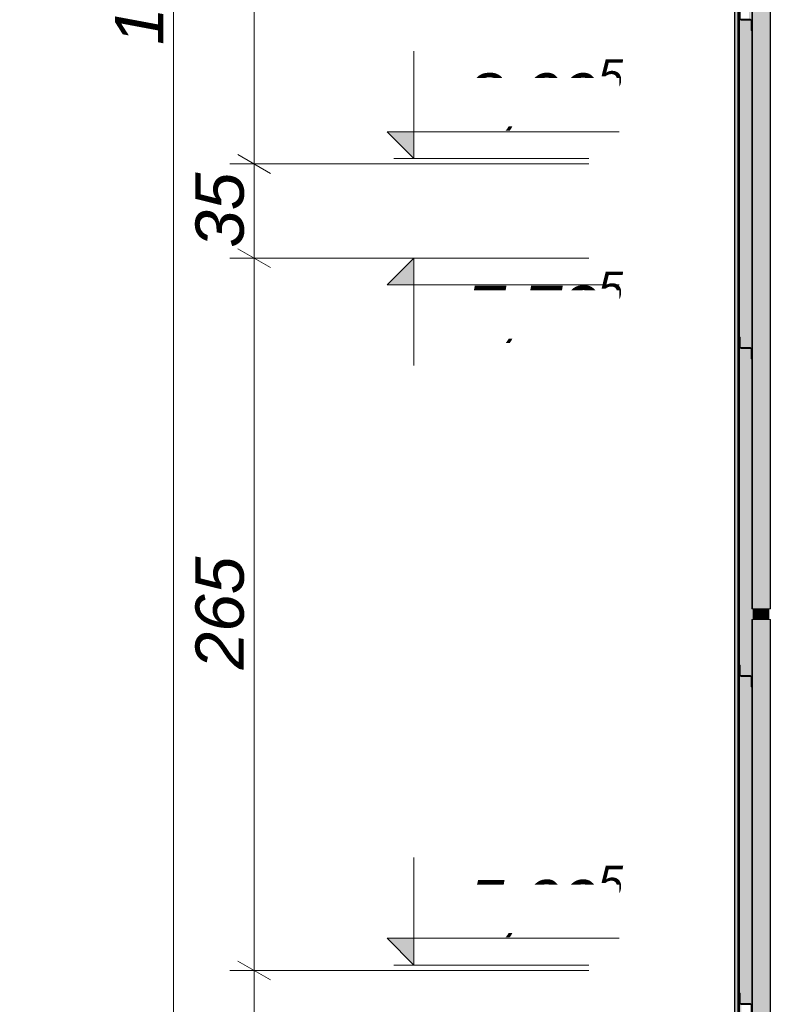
# Model space of a CAD drawing. Header units: centimetres. Extents: x -2429 to 5031, y -400 to 1888.
# Tile 6 of 86: x -2429 to -2150, y 495 to 861. Entities that reach past the tile are written whole.
import ezdxf

# ---------------------------------------------------------------- set-up
doc = ezdxf.new("R2010")
doc.units = ezdxf.units.CM
doc.header["$LTSCALE"] = 0.1
doc.header["$MEASUREMENT"] = 0
doc.linetypes.add('Wipeout_Contour', pattern=[1000, 0, -1000])
for name, color, linetype in [('2_belki.K_IR', 7, 'Continuous'), ('2_słupy.K_IR', 7, 'Continuous'), ('2_ściana dekoracyjna.K_IR', 7, 'Continuous'), ('5_wymiary.K_IR', 7, 'Continuous')]:
    doc.layers.add(name, color=color, linetype=linetype)
doc.styles.add('GENERATED_STYLE_2', font='txt')
doc.dimstyles.new('GENERATED_STYLE__1', dxfattribs={"dimtxt": 18, "dimasz": 9.178744, "dimexe": 0.18, "dimexo": 100, "dimgap": 0.09, "dimtad": 1, "dimdec": 0, "dimzin": 0, "dimdsep": 46, "dimtxsty": 'GENERATED_STYLE_2', "dimblk": 'ARROWHEAD_2', "dimblk1": 'ARROWHEAD_2', "dimblk2": 'ARROWHEAD_2', "dimcen": 0.09, "dimclrd": 1, "dimclre": 1, "dimclrt": 1, "dimadec": 1, "dimazin": 0, "dimtfac": 1, "dimtdec": 4, "dimtmove": 0, "dimatfit": 3, "dimfxl": 1, "dimtolj": 1, "dimtzin": 0, "dimarcsym": 0})

# ---------------------------------------------------------------- blocks, each defined once
blk = doc.blocks.new('ElemPrzekroju_442_1')
at = {"layer": '2_ściana dekoracyjna.K_IR', "linetype": 'Continuous', "lineweight": 0, "true_color": 0x626262}
for points in [[(-2162.55, 1230), (-2162.55, 355), (-2162.45, 355), (-2162.45, 1230)], [(-2162.45, 1230), (-2162.45, 355), (-2162.15, 355), (-2162.15, 1230)], [(-2162.15, 1230), (-2162.15, 355), (-2161.68, 355), (-2161.68, 1230)], [(-2161.68, 1230), (-2161.68, 355), (-2161.27, 355), (-2161.27, 1230)], [(-2161.27, 1230), (-2161.27, 355), (-2160.99, 355), (-2160.99, 1230)], [(-2160.99, 1230), (-2160.99, 355), (-2160.84, 355), (-2160.84, 1230)]]:
    blk.add_hatch(color=251, dxfattribs=at).paths.add_polyline_path(points)
at = {"layer": '2_ściana dekoracyjna.K_IR', "linetype": 'Continuous', "lineweight": 0, "true_color": 0x515151}
blk.add_hatch(color=251, dxfattribs=at).paths.add_polyline_path([(-2160.84, 1230), (-2160.84, 355), (-2160.77, 355), (-2160.77, 1230)])
at = {"layer": '2_ściana dekoracyjna.K_IR', "color": 251, "linetype": 'Continuous', "lineweight": 0, "true_color": 0x5f5f5f}
for p, q in [((-2162.55, 355), (-2162.55, 1230)), ((-2162.48, 355), (-2162.48, 1230)), ((-2160.92, 355), (-2160.92, 1230)), ((-2160.85, 1230), (-2160.85, 355)), ((-2160.84, 1230), (-2160.84, 355)), ((-2160.77, 355), (-2160.77, 1230))]:
    blk.add_line(p, q, dxfattribs=at)
blk = doc.blocks.new('ElemPrzekroju_443_1')
at = {"layer": '2_ściana dekoracyjna.K_IR', "color": 251, "linetype": 'Continuous', "lineweight": 0, "true_color": 0x5f5f5f}
for p, q in [((-2161.32, 1230), (-2161.32, 355)), ((-2161.22, 355), (-2161.22, 1230)), ((-2160.91, 355), (-2160.91, 1230)), ((-2160.84, 1230), (-2160.84, 355))]:
    blk.add_line(p, q, dxfattribs=at)
blk = doc.blocks.new('ElemPrzekroju_444_1')
at = {"layer": '2_ściana dekoracyjna.K_IR', "color": 251, "linetype": 'Continuous', "lineweight": 0, "true_color": 0x5f5f5f}
for p, q in [((-2161.22, 1230), (-2161.22, 355)), ((-2161.14, 355), (-2161.14, 1230))]:
    blk.add_line(p, q, dxfattribs=at)
blk = doc.blocks.new('ElemPrzekroju_449_1')
at = {"layer": '2_ściana dekoracyjna.K_IR', "linetype": 'Continuous', "lineweight": 0, "true_color": 0x575757}
for points in [[(-2160.77, 1230), (-2160.77, 355), (-2160.64, 355), (-2160.64, 373.06), (-2160.65, 373.06), (-2160.65, 377.06), (-2160.64, 377.06), (-2160.64, 495.06), (-2160.65, 495.06), (-2160.65, 499.06), (-2160.64, 499.06), (-2160.64, 617.06), (-2160.65, 617.06), (-2160.65, 621.06), (-2160.64, 621.06), (-2160.64, 739.03), (-2160.65, 739.03), (-2160.65, 743.03), (-2160.64, 743.03), (-2160.64, 861.16), (-2160.65, 861.16), (-2160.65, 865.16), (-2160.64, 865.16), (-2160.64, 983.06), (-2160.65, 983.06), (-2160.65, 987.06), (-2160.64, 987.06), (-2160.64, 1105.16), (-2160.65, 1105.16), (-2160.65, 1109.16), (-2160.64, 1109.16), (-2160.64, 1227.16), (-2160.65, 1227.16), (-2160.65, 1230)], [(-2156.35, 860.96), (-2156.53, 860.96), (-2156.53, 739.03), (-2156.15, 739.03), (-2156.15, 857.16), (-2156.35, 857.16)], [(-2156.35, 738.83), (-2156.53, 738.83), (-2156.53, 617.06), (-2156.15, 617.06), (-2156.15, 638.05), (-2155.83, 638.05), (-2155.83, 642.05), (-2156.15, 642.05), (-2156.15, 735.03), (-2156.35, 735.03)], [(-2153.64, 642.05), (-2153.64, 638.05), (-2153.04, 638.05), (-2153.04, 642.05)], [(-2156.35, 616.86), (-2156.53, 616.86), (-2156.53, 495.06), (-2156.15, 495.06), (-2156.15, 613.06), (-2156.35, 613.06)]]:
    blk.add_hatch(color=251, dxfattribs=at).paths.add_polyline_path(points)
at = {"layer": '2_ściana dekoracyjna.K_IR', "linetype": 'Continuous', "lineweight": 0, "true_color": 0x404040}
for points in [[(-2160.77, 355), (-2160.64, 355), (-2160.64, 373.06), (-2160.65, 373.06), (-2160.65, 377.06), (-2160.64, 377.06), (-2160.64, 495.06), (-2160.65, 495.06), (-2160.65, 499.06), (-2160.64, 499.06), (-2160.64, 617.06), (-2160.65, 617.06), (-2160.65, 621.06), (-2160.64, 621.06), (-2160.64, 739.03), (-2160.65, 739.03), (-2160.65, 743.03), (-2160.64, 743.03), (-2160.64, 861.16), (-2160.65, 861.16), (-2160.65, 865.16), (-2160.64, 865.16), (-2160.64, 983.06), (-2160.65, 983.06), (-2160.65, 987.06), (-2160.64, 987.06), (-2160.64, 1105.16), (-2160.65, 1105.16), (-2160.65, 1109.16), (-2160.64, 1109.16), (-2160.64, 1227.16), (-2160.65, 1227.16), (-2160.65, 1229.78), (-2160.77, 1229.93)], [(-2160.64, 861.16), (-2160.64, 743.03), (-2160.45, 743.03), (-2160.45, 739.23), (-2160.02, 739.23), (-2160.02, 860.96), (-2160.15, 860.96), (-2160.15, 861.16)], [(-2160.64, 621.06), (-2160.45, 621.06), (-2160.45, 617.26), (-2160.02, 617.26), (-2160.02, 738.83), (-2160.15, 738.83), (-2160.15, 739.03), (-2160.64, 739.03)], [(-2155.83, 642.05), (-2155.83, 638.05), (-2155.19, 638.05), (-2155.19, 642.05)], [(-2155.19, 642.05), (-2155.19, 638.05), (-2154.66, 638.05), (-2154.66, 642.05)], [(-2154.66, 642.05), (-2154.66, 638.05), (-2154.19, 638.05), (-2154.19, 642.05)], [(-2154.19, 642.05), (-2154.19, 638.05), (-2153.64, 638.05), (-2153.64, 642.05)], [(-2153.64, 642.05), (-2153.64, 638.05), (-2153.04, 638.05), (-2153.04, 642.05)], [(-2153.04, 642.05), (-2153.04, 638.05), (-2152.42, 638.05), (-2152.42, 642.05)], [(-2160.64, 499.06), (-2160.45, 499.06), (-2160.45, 495.26), (-2160.02, 495.26), (-2160.02, 616.86), (-2160.15, 616.86), (-2160.15, 617.06), (-2160.64, 617.06)], [(-2160.15, 495.06), (-2160.64, 495.06), (-2160.64, 377.06), (-2160.45, 377.06), (-2160.45, 373.26), (-2160.02, 373.26), (-2160.02, 494.86), (-2160.15, 494.86)]]:
    blk.add_hatch(color=250, dxfattribs=at).paths.add_polyline_path(points)
at = {"layer": '2_ściana dekoracyjna.K_IR', "linetype": 'Continuous', "lineweight": 0, "true_color": 0x4c4c4c}
for points in [[(-2156.53, 982.86), (-2157.23, 982.86), (-2157.23, 861.36), (-2156.65, 861.36), (-2156.65, 861.16), (-2156.53, 861.16)], [(-2157.23, 739.23), (-2156.65, 739.23), (-2156.65, 739.03), (-2156.53, 739.03), (-2156.53, 860.96), (-2157.23, 860.96)], [(-2156.53, 738.83), (-2157.23, 738.83), (-2157.23, 617.26), (-2156.65, 617.26), (-2156.65, 617.06), (-2156.53, 617.06)], [(-2157.23, 495.26), (-2156.65, 495.26), (-2156.65, 495.06), (-2156.53, 495.06), (-2156.53, 616.86), (-2157.23, 616.86)]]:
    blk.add_hatch(color=251, dxfattribs=at).paths.add_polyline_path(points)
at = {"layer": '2_ściana dekoracyjna.K_IR', "linetype": 'Continuous', "lineweight": 0, "true_color": 0x3b3b3b}
for points in [[(-2156.53, 982.86), (-2157.23, 982.86), (-2157.23, 861.36), (-2156.65, 861.36), (-2156.65, 861.16), (-2156.53, 861.16)], [(-2160.02, 739.23), (-2159.42, 739.23), (-2159.42, 860.96), (-2160.02, 860.96)], [(-2159.42, 739.23), (-2158.87, 739.23), (-2158.87, 860.96), (-2159.42, 860.96)], [(-2157.87, 739.23), (-2157.23, 739.23), (-2157.23, 860.96), (-2157.87, 860.96)], [(-2157.23, 739.23), (-2156.65, 739.23), (-2156.65, 739.03), (-2156.53, 739.03), (-2156.53, 860.96), (-2157.23, 860.96)], [(-2156.35, 860.96), (-2156.53, 860.96), (-2156.53, 739.03), (-2156.15, 739.03), (-2156.15, 857.16), (-2156.35, 857.16)], [(-2159.42, 738.83), (-2160.02, 738.83), (-2160.02, 617.26), (-2159.42, 617.26)], [(-2158.87, 738.83), (-2159.42, 738.83), (-2159.42, 617.26), (-2158.87, 617.26)], [(-2157.23, 738.83), (-2157.87, 738.83), (-2157.87, 617.26), (-2157.23, 617.26)], [(-2156.53, 738.83), (-2157.23, 738.83), (-2157.23, 617.26), (-2156.65, 617.26), (-2156.65, 617.06), (-2156.53, 617.06)], [(-2156.35, 738.83), (-2156.53, 738.83), (-2156.53, 617.06), (-2156.15, 617.06), (-2156.15, 638.05), (-2155.83, 638.05), (-2155.83, 642.05), (-2156.15, 642.05), (-2156.15, 735.03), (-2156.35, 735.03)], [(-2152.42, 642.05), (-2152.42, 638.05), (-2151.82, 638.05), (-2151.82, 642.05)], [(-2151.82, 642.05), (-2151.82, 638.05), (-2151.27, 638.05), (-2151.27, 642.05)], [(-2150.27, 642.05), (-2150.27, 638.05), (-2149.63, 638.05), (-2149.63, 642.05)], [(-2160.02, 495.26), (-2159.42, 495.26), (-2159.42, 616.86), (-2160.02, 616.86)], [(-2159.42, 495.26), (-2158.87, 495.26), (-2158.87, 616.86), (-2159.42, 616.86)], [(-2157.87, 616.86), (-2157.87, 495.26), (-2157.23, 495.26), (-2157.23, 616.86)], [(-2157.23, 495.26), (-2156.65, 495.26), (-2156.65, 495.06), (-2156.53, 495.06), (-2156.53, 616.86), (-2157.23, 616.86)], [(-2156.35, 616.86), (-2156.53, 616.86), (-2156.53, 495.06), (-2156.15, 495.06), (-2156.15, 613.06), (-2156.35, 613.06)]]:
    blk.add_hatch(color=250, dxfattribs=at).paths.add_polyline_path(points)
at = {"layer": '2_ściana dekoracyjna.K_IR', "linetype": 'Continuous', "lineweight": 0, "true_color": 0x515151}
for points in [[(-2160.64, 861.16), (-2160.64, 743.03), (-2160.45, 743.03), (-2160.45, 739.23), (-2160.02, 739.23), (-2160.02, 860.96), (-2160.15, 860.96), (-2160.15, 861.16)], [(-2160.64, 621.06), (-2160.45, 621.06), (-2160.45, 617.26), (-2160.02, 617.26), (-2160.02, 738.83), (-2160.15, 738.83), (-2160.15, 739.03), (-2160.64, 739.03)], [(-2153.04, 642.05), (-2153.04, 638.05), (-2152.42, 638.05), (-2152.42, 642.05)], [(-2160.64, 499.06), (-2160.45, 499.06), (-2160.45, 495.26), (-2160.02, 495.26), (-2160.02, 616.86), (-2160.15, 616.86), (-2160.15, 617.06), (-2160.64, 617.06)], [(-2160.15, 495.06), (-2160.64, 495.06), (-2160.64, 377.06), (-2160.45, 377.06), (-2160.45, 373.26), (-2160.02, 373.26), (-2160.02, 494.86), (-2160.15, 494.86)]]:
    blk.add_hatch(color=251, dxfattribs=at).paths.add_polyline_path(points)
at = {"layer": '2_ściana dekoracyjna.K_IR', "linetype": 'Continuous', "lineweight": 0, "true_color": 0x464646}
for points in [[(-2160.02, 739.23), (-2159.42, 739.23), (-2159.42, 860.96), (-2160.02, 860.96)], [(-2159.42, 738.83), (-2160.02, 738.83), (-2160.02, 617.26), (-2159.42, 617.26)], [(-2152.42, 642.05), (-2152.42, 638.05), (-2151.82, 638.05), (-2151.82, 642.05)], [(-2160.02, 495.26), (-2159.42, 495.26), (-2159.42, 616.86), (-2160.02, 616.86)]]:
    blk.add_hatch(color=49, dxfattribs=at).paths.add_polyline_path(points)
at = {"layer": '2_ściana dekoracyjna.K_IR', "linetype": 'Continuous', "lineweight": 0, "true_color": 0x353535}
for points in [[(-2159.42, 739.23), (-2158.87, 739.23), (-2158.87, 860.96), (-2159.42, 860.96)], [(-2158.87, 739.23), (-2158.4, 739.23), (-2158.4, 860.96), (-2158.87, 860.96)], [(-2158.87, 739.23), (-2158.4, 739.23), (-2158.4, 860.96), (-2158.87, 860.96)], [(-2158.4, 739.23), (-2157.87, 739.23), (-2157.87, 860.96), (-2158.4, 860.96)], [(-2158.4, 739.23), (-2157.87, 739.23), (-2157.87, 860.96), (-2158.4, 860.96)], [(-2157.87, 739.23), (-2157.23, 739.23), (-2157.23, 860.96), (-2157.87, 860.96)], [(-2158.87, 738.83), (-2159.42, 738.83), (-2159.42, 617.26), (-2158.87, 617.26)], [(-2158.4, 738.83), (-2158.87, 738.83), (-2158.87, 617.26), (-2158.4, 617.26)], [(-2158.4, 738.83), (-2158.87, 738.83), (-2158.87, 617.26), (-2158.4, 617.26)], [(-2157.87, 738.83), (-2158.4, 738.83), (-2158.4, 617.26), (-2157.87, 617.26)], [(-2157.87, 738.83), (-2158.4, 738.83), (-2158.4, 617.26), (-2157.87, 617.26)], [(-2157.23, 738.83), (-2157.87, 738.83), (-2157.87, 617.26), (-2157.23, 617.26)], [(-2151.82, 642.05), (-2151.82, 638.05), (-2151.27, 638.05), (-2151.27, 642.05)], [(-2151.27, 642.05), (-2151.27, 638.05), (-2150.8, 638.05), (-2150.8, 642.05)], [(-2151.27, 642.05), (-2151.27, 638.05), (-2150.8, 638.05), (-2150.8, 642.05)], [(-2150.8, 642.05), (-2150.8, 638.05), (-2150.27, 638.05), (-2150.27, 642.05)], [(-2150.8, 642.05), (-2150.8, 638.05), (-2150.27, 638.05), (-2150.27, 642.05)], [(-2150.27, 642.05), (-2150.27, 638.05), (-2149.63, 638.05), (-2149.63, 642.05)], [(-2159.42, 495.26), (-2158.87, 495.26), (-2158.87, 616.86), (-2159.42, 616.86)], [(-2158.87, 495.26), (-2158.4, 495.26), (-2158.4, 616.86), (-2158.87, 616.86)], [(-2158.87, 495.26), (-2158.4, 495.26), (-2158.4, 616.86), (-2158.87, 616.86)], [(-2158.4, 495.26), (-2157.87, 495.26), (-2157.87, 616.86), (-2158.4, 616.86)], [(-2158.4, 495.26), (-2157.87, 495.26), (-2157.87, 616.86), (-2158.4, 616.86)], [(-2157.87, 616.86), (-2157.87, 495.26), (-2157.23, 495.26), (-2157.23, 616.86)]]:
    blk.add_hatch(color=250, dxfattribs=at).paths.add_polyline_path(points)
at = {"layer": '2_ściana dekoracyjna.K_IR', "linetype": 'Continuous', "lineweight": 0, "true_color": 0x5c5c5c}
for points in [[(-2155.83, 642.05), (-2155.83, 638.05), (-2155.19, 638.05), (-2155.19, 642.05)], [(-2154.19, 642.05), (-2154.19, 638.05), (-2153.64, 638.05), (-2153.64, 642.05)]]:
    blk.add_hatch(color=251, dxfattribs=at).paths.add_polyline_path(points)
at = {"layer": '2_ściana dekoracyjna.K_IR', "linetype": 'Continuous', "lineweight": 0, "true_color": 0x626262}
for points in [[(-2155.19, 642.05), (-2155.19, 638.05), (-2154.66, 638.05), (-2154.66, 642.05)], [(-2154.66, 642.05), (-2154.66, 638.05), (-2154.19, 638.05), (-2154.19, 642.05)]]:
    blk.add_hatch(color=251, dxfattribs=at).paths.add_polyline_path(points)
blk = doc.blocks.new('ElemPrzekroju_476_1')
at = {"layer": '2_słupy.K_IR', "linetype": 'Continuous', "lineweight": 0, "true_color": 0x454545}
for points in [[(-2156.15, 373.06), (-2156.15, 369.06), (-2156.15, 355), (-2155.95, 355), (-2155.95, 638.05), (-2156.15, 638.05), (-2156.15, 617.06), (-2156.15, 613.06), (-2156.15, 495.06), (-2156.15, 491.06)], [(-2156.15, 373.06), (-2156.15, 369.06), (-2156.15, 355), (-2155.95, 355), (-2155.95, 638.05), (-2156.15, 638.05), (-2156.15, 617.06), (-2156.15, 613.06), (-2156.15, 495.06), (-2156.15, 491.06)], [(-2155.95, 638.05), (-2155.95, 355), (-2149.35, 355), (-2149.35, 638.05)], [(-2155.95, 638.05), (-2155.95, 355), (-2149.35, 355), (-2149.35, 638.05)], [(-2149.35, 638.05), (-2149.35, 355), (-2149.15, 355), (-2149.15, 638.05)], [(-2149.35, 638.05), (-2149.35, 355), (-2149.15, 355), (-2149.15, 638.05)]]:
    blk.add_hatch(color=250, dxfattribs=at).paths.add_polyline_path(points)
at = {"layer": '2_słupy.K_IR', "color": 7, "linetype": 'Continuous', "lineweight": 0}
for p, q in [((-2156.15, 638.05), (-2155.95, 638.05)), ((-2156.15, 617.06), (-2156.15, 638.05)), ((-2155.95, 355), (-2155.95, 638.05)), ((-2155.95, 638.05), (-2149.35, 638.05)), ((-2149.35, 638.05), (-2149.15, 638.05)), ((-2149.35, 355), (-2149.35, 638.05)), ((-2149.15, 355), (-2149.15, 638.05)), ((-2156.15, 495.06), (-2156.15, 613.06)), ((-2156.15, 373.06), (-2156.15, 491.06)), ((-2156.15, 355), (-2156.15, 369.06))]:
    blk.add_line(p, q, dxfattribs=at)
blk = doc.blocks.new('ElemPrzekroju_481_1')
at = {"layer": '2_słupy.K_IR', "linetype": 'Continuous', "lineweight": 0, "true_color": 0x454545}
for points in [[(-2156.15, 739.03), (-2156.15, 735.03), (-2156.15, 642.05), (-2155.95, 642.05), (-2155.95, 938), (-2156.15, 938), (-2156.15, 861.16), (-2156.15, 857.16)], [(-2156.15, 739.03), (-2156.15, 735.03), (-2156.15, 642.05), (-2155.95, 642.05), (-2155.95, 938), (-2156.15, 938), (-2156.15, 861.16), (-2156.15, 857.16)], [(-2155.95, 938), (-2155.95, 642.05), (-2149.35, 642.05), (-2149.35, 938)], [(-2155.95, 938), (-2155.95, 642.05), (-2149.35, 642.05), (-2149.35, 938)], [(-2149.35, 938), (-2149.35, 642.05), (-2149.15, 642.05), (-2149.15, 938)], [(-2149.35, 938), (-2149.35, 642.05), (-2149.15, 642.05), (-2149.15, 938)]]:
    blk.add_hatch(color=250, dxfattribs=at).paths.add_polyline_path(points)
at = {"layer": '2_słupy.K_IR', "color": 7, "linetype": 'Continuous', "lineweight": 0}
for p, q in [((-2156.15, 938), (-2155.95, 938)), ((-2156.15, 861.16), (-2156.15, 938)), ((-2155.95, 642.05), (-2155.95, 938)), ((-2155.95, 938), (-2149.35, 938)), ((-2149.35, 938), (-2149.15, 938)), ((-2149.35, 642.05), (-2149.35, 938)), ((-2149.15, 642.05), (-2149.15, 938)), ((-2156.15, 739.03), (-2156.15, 857.16)), ((-2156.15, 642.05), (-2156.15, 735.03)), ((-2156.15, 642.05), (-2155.95, 642.05)), ((-2155.95, 642.05), (-2149.35, 642.05)), ((-2149.35, 642.05), (-2149.15, 642.05))]:
    blk.add_line(p, q, dxfattribs=at)
blk = doc.blocks.new('ElemPrzekroju_493_1')
at = {"layer": '2_belki.K_IR', "linetype": 'Continuous', "lineweight": 0, "true_color": 0x3f3f3f}
blk.add_hatch(color=250, dxfattribs=at).paths.add_polyline_path([(-2156.65, 495.06), (-2156.65, 495.26), (-2160.45, 495.26), (-2160.45, 499.06), (-2160.65, 499.06), (-2160.65, 495.06), (-2160.15, 495.06), (-2160.15, 494.86), (-2156.35, 494.86), (-2156.35, 491.06), (-2156.15, 491.06), (-2156.15, 495.06)])
blk.add_hatch(color=250, dxfattribs=at).paths.add_polyline_path([(-2156.65, 495.06), (-2156.65, 495.26), (-2160.45, 495.26), (-2160.45, 499.06), (-2160.65, 499.06), (-2160.65, 495.06), (-2160.15, 495.06), (-2160.15, 494.86), (-2156.35, 494.86), (-2156.35, 491.06), (-2156.15, 491.06), (-2156.15, 495.06)])
at = {"layer": '2_belki.K_IR', "color": 7, "linetype": 'Continuous', "lineweight": 0}
for p, q in [((-2160.65, 499.06), (-2160.45, 499.06)), ((-2160.65, 495.06), (-2160.65, 499.06)), ((-2160.45, 499.06), (-2160.45, 495.26)), ((-2160.15, 495.06), (-2160.65, 495.06)), ((-2160.45, 495.26), (-2156.65, 495.26)), ((-2160.15, 494.86), (-2160.15, 495.06)), ((-2156.35, 494.86), (-2160.15, 494.86)), ((-2156.65, 495.26), (-2156.65, 495.06)), ((-2156.65, 495.06), (-2156.15, 495.06)), ((-2156.35, 491.06), (-2156.35, 494.86)), ((-2156.15, 495.06), (-2156.15, 491.06)), ((-2156.15, 491.06), (-2156.35, 491.06))]:
    blk.add_line(p, q, dxfattribs=at)
blk = doc.blocks.new('ElemPrzekroju_494_1')
at = {"layer": '2_belki.K_IR', "linetype": 'Continuous', "lineweight": 0, "true_color": 0x3f3f3f}
blk.add_hatch(color=250, dxfattribs=at).paths.add_polyline_path([(-2156.65, 617.06), (-2156.65, 617.26), (-2160.45, 617.26), (-2160.45, 621.06), (-2160.65, 621.06), (-2160.65, 617.06), (-2160.15, 617.06), (-2160.15, 616.86), (-2156.35, 616.86), (-2156.35, 613.06), (-2156.15, 613.06), (-2156.15, 617.06)])
blk.add_hatch(color=250, dxfattribs=at).paths.add_polyline_path([(-2156.65, 617.06), (-2156.65, 617.26), (-2160.45, 617.26), (-2160.45, 621.06), (-2160.65, 621.06), (-2160.65, 617.06), (-2160.15, 617.06), (-2160.15, 616.86), (-2156.35, 616.86), (-2156.35, 613.06), (-2156.15, 613.06), (-2156.15, 617.06)])
at = {"layer": '2_belki.K_IR', "color": 7, "linetype": 'Continuous', "lineweight": 0}
for p, q in [((-2160.65, 621.06), (-2160.45, 621.06)), ((-2160.65, 617.06), (-2160.65, 621.06)), ((-2160.45, 621.06), (-2160.45, 617.26)), ((-2160.15, 617.06), (-2160.65, 617.06)), ((-2160.45, 617.26), (-2156.65, 617.26)), ((-2160.15, 616.86), (-2160.15, 617.06)), ((-2156.35, 616.86), (-2160.15, 616.86)), ((-2156.65, 617.26), (-2156.65, 617.06)), ((-2156.65, 617.06), (-2156.15, 617.06)), ((-2156.35, 613.06), (-2156.35, 616.86)), ((-2156.15, 617.06), (-2156.15, 613.06)), ((-2156.15, 613.06), (-2156.35, 613.06))]:
    blk.add_line(p, q, dxfattribs=at)
blk = doc.blocks.new('ElemPrzekroju_495_1')
at = {"layer": '2_belki.K_IR', "linetype": 'Continuous', "lineweight": 0, "true_color": 0x3f3f3f}
blk.add_hatch(color=250, dxfattribs=at).paths.add_polyline_path([(-2156.65, 739.03), (-2156.65, 739.23), (-2160.45, 739.23), (-2160.45, 743.03), (-2160.65, 743.03), (-2160.65, 739.03), (-2160.15, 739.03), (-2160.15, 738.83), (-2156.35, 738.83), (-2156.35, 735.03), (-2156.15, 735.03), (-2156.15, 739.03)])
blk.add_hatch(color=250, dxfattribs=at).paths.add_polyline_path([(-2156.65, 739.03), (-2156.65, 739.23), (-2160.45, 739.23), (-2160.45, 743.03), (-2160.65, 743.03), (-2160.65, 739.03), (-2160.15, 739.03), (-2160.15, 738.83), (-2156.35, 738.83), (-2156.35, 735.03), (-2156.15, 735.03), (-2156.15, 739.03)])
at = {"layer": '2_belki.K_IR', "color": 7, "linetype": 'Continuous', "lineweight": 0}
for p, q in [((-2160.65, 743.03), (-2160.45, 743.03)), ((-2160.65, 739.03), (-2160.65, 743.03)), ((-2160.45, 743.03), (-2160.45, 739.23)), ((-2160.15, 739.03), (-2160.65, 739.03)), ((-2160.45, 739.23), (-2156.65, 739.23)), ((-2160.15, 738.83), (-2160.15, 739.03)), ((-2156.35, 738.83), (-2160.15, 738.83)), ((-2156.65, 739.23), (-2156.65, 739.03)), ((-2156.65, 739.03), (-2156.15, 739.03)), ((-2156.35, 735.03), (-2156.35, 738.83)), ((-2156.15, 739.03), (-2156.15, 735.03)), ((-2156.15, 735.03), (-2156.35, 735.03))]:
    blk.add_line(p, q, dxfattribs=at)
blk = doc.blocks.new('ElemPrzekroju_496_1')
at = {"layer": '2_belki.K_IR', "linetype": 'Continuous', "lineweight": 0, "true_color": 0x3f3f3f}
blk.add_hatch(color=250, dxfattribs=at).paths.add_polyline_path([(-2156.65, 861.16), (-2156.65, 861.36), (-2160.45, 861.36), (-2160.45, 865.16), (-2160.65, 865.16), (-2160.65, 861.16), (-2160.15, 861.16), (-2160.15, 860.96), (-2156.35, 860.96), (-2156.35, 857.16), (-2156.15, 857.16), (-2156.15, 861.16)])
blk.add_hatch(color=250, dxfattribs=at).paths.add_polyline_path([(-2156.65, 861.16), (-2156.65, 861.36), (-2160.45, 861.36), (-2160.45, 865.16), (-2160.65, 865.16), (-2160.65, 861.16), (-2160.15, 861.16), (-2160.15, 860.96), (-2156.35, 860.96), (-2156.35, 857.16), (-2156.15, 857.16), (-2156.15, 861.16)])
at = {"layer": '2_belki.K_IR', "color": 7, "linetype": 'Continuous', "lineweight": 0}
for p, q in [((-2160.65, 865.16), (-2160.45, 865.16)), ((-2160.65, 861.16), (-2160.65, 865.16)), ((-2160.45, 865.16), (-2160.45, 861.36)), ((-2160.15, 861.16), (-2160.65, 861.16)), ((-2160.45, 861.36), (-2156.65, 861.36)), ((-2160.15, 860.96), (-2160.15, 861.16)), ((-2156.35, 860.96), (-2160.15, 860.96)), ((-2156.65, 861.36), (-2156.65, 861.16)), ((-2156.65, 861.16), (-2156.15, 861.16)), ((-2156.35, 857.16), (-2156.35, 860.96)), ((-2156.15, 861.16), (-2156.15, 857.16)), ((-2156.15, 857.16), (-2156.35, 857.16))]:
    blk.add_line(p, q, dxfattribs=at)
blk = doc.blocks.new('Wymiary_9_1', base_point=(-2281.91, 509.5))
at = {"layer": '5_wymiary.K_IR', "linetype": 'Continuous', "lineweight": 0}
for points in [[(-2281.91, 1108), (-2281.91, 1118), (-2291.91, 1118)], [(-2281.91, 809.5), (-2281.91, 819.5), (-2291.91, 819.5)], [(-2281.91, 509.5), (-2281.91, 519.5), (-2291.91, 519.5)]]:
    blk.add_hatch(color=1, dxfattribs=at).paths.add_polyline_path(points)
at = {"layer": '5_wymiary.K_IR', "color": 1, "linetype": 'Continuous', "lineweight": 0}
for p, q in [((-2281.91, 1108), (-2281.91, 1148)), ((-2281.91, 1108), (-2291.91, 1118)), ((-2291.91, 1118), (-2281.91, 1118)), ((-2281.91, 1118), (-2202.68, 1118)), ((-2281.91, 1108), (-2289.41, 1108)), ((-2281.91, 1108), (-2216.86, 1108)), ((-2281.91, 809.5), (-2281.91, 849.5)), ((-2281.91, 809.5), (-2291.91, 819.5)), ((-2291.91, 819.5), (-2281.91, 819.5)), ((-2281.91, 819.5), (-2205.52, 819.5)), ((-2281.91, 809.5), (-2289.41, 809.5)), ((-2281.91, 809.5), (-2216.86, 809.5)), ((-2281.91, 509.5), (-2281.91, 549.5)), ((-2281.91, 509.5), (-2291.91, 519.5)), ((-2291.91, 519.5), (-2281.91, 519.5)), ((-2281.91, 519.5), (-2205.52, 519.5)), ((-2281.91, 509.5), (-2289.41, 509.5)), ((-2281.91, 509.5), (-2216.86, 509.5))]:
    blk.add_line(p, q, dxfattribs=at)
at = {"layer": '5_wymiary.K_IR', "color": 1, "lineweight": 0, "char_height": 18, "attachment_point": 7, "style": 'GENERATED_STYLE_2'}
for s, insert in [('\\A1;{\\pql;\\fArial|b0|i1|c238|p38;+8,09\\fArial|b0|i1|c238|p38;\\A1{\\H.66x;\\S5^  ;}}', (-2276.91, 817.95)), ('\\A1;{\\pql;\\fArial|b0|i1|c238|p38;+5,09\\fArial|b0|i1|c238|p38;\\A1{\\H.66x;\\S5^  ;}}', (-2276.91, 517.95))]:
    blk.add_mtext(s, dxfattribs=dict(at, insert=insert))
at = {"color": 254, "linetype": 'Wipeout_Contour', "lineweight": 0, "ltscale": 10033.295418}
blk.add_wipeout([(-2276.91, 1120), (-2202.68, 1120), (-2202.68, 1138), (-2276.91, 1138)], dxfattribs=at).dxf.layer = '5_wymiary.K_IR'
at = {"color": 254, "linetype": 'Wipeout_Contour', "lineweight": 0, "ltscale": 9560.757045}
blk.add_wipeout([(-2276.91, 821.5), (-2205.52, 821.5), (-2205.52, 839.5), (-2276.91, 839.5)], dxfattribs=at).dxf.layer = '5_wymiary.K_IR'
at = {"color": 254, "linetype": 'Wipeout_Contour', "lineweight": 0, "ltscale": 9212.703757}
blk.add_wipeout([(-2276.91, 521.5), (-2205.52, 521.5), (-2205.52, 539.5), (-2276.91, 539.5)], dxfattribs=at).dxf.layer = '5_wymiary.K_IR'
at = {"layer": '5_wymiary.K_IR', "color": 1, "lineweight": 0, "insert": (-2276.91, 1120), "char_height": 18, "attachment_point": 7, "style": 'GENERATED_STYLE_2'}
blk.add_mtext('\\A1;{\\pql;\\fArial|b0|i1|c238|p38;+11,08}', dxfattribs=at)
blk = doc.blocks.new('Wymiary_10_1', base_point=(-2281.91, 772.5))
at = {"layer": '5_wymiary.K_IR', "linetype": 'Continuous', "lineweight": 0}
for points in [[(-2281.91, 1219.5), (-2291.91, 1209.5), (-2281.91, 1209.5)], [(-2281.91, 1071), (-2291.91, 1061), (-2281.91, 1061)], [(-2281.91, 772.5), (-2291.91, 762.5), (-2281.91, 762.5)]]:
    blk.add_hatch(color=1, dxfattribs=at).paths.add_polyline_path(points)
at = {"layer": '5_wymiary.K_IR', "color": 1, "linetype": 'Continuous', "lineweight": 0}
for p, q in [((-2281.91, 1219.5), (-2291.91, 1209.5)), ((-2281.91, 1219.5), (-2289.41, 1219.5)), ((-2281.91, 1219.5), (-2216.85, 1219.5)), ((-2281.91, 1219.5), (-2281.91, 1179.5)), ((-2291.91, 1209.5), (-2281.91, 1209.5)), ((-2281.91, 1209.5), (-2191.86, 1209.5)), ((-2281.91, 1071), (-2291.91, 1061)), ((-2281.91, 1071), (-2289.41, 1071)), ((-2281.91, 1071), (-2216.85, 1071)), ((-2281.91, 1071), (-2281.91, 1031)), ((-2291.91, 1061), (-2281.91, 1061)), ((-2281.91, 1061), (-2200.87, 1061)), ((-2281.91, 772.5), (-2291.91, 762.5)), ((-2281.91, 772.5), (-2289.41, 772.5)), ((-2281.91, 772.5), (-2216.85, 772.5)), ((-2281.91, 772.5), (-2281.91, 732.5)), ((-2291.91, 762.5), (-2281.91, 762.5)), ((-2281.91, 762.5), (-2205.52, 762.5))]:
    blk.add_line(p, q, dxfattribs=at)
at = {"layer": '5_wymiary.K_IR', "color": 1, "lineweight": 0, "char_height": 18, "attachment_point": 7, "style": 'GENERATED_STYLE_2'}
for s, insert in [('\\A1;{\\pql;\\fArial|b0|i1|c238|p38;+12,19\\fArial|b0|i1|c238|p38;\\A1{\\H.66x;\\S5^  ;}}', (-2276.91, 1185.95)), ('\\A1;{\\pql;\\fArial|b0|i1|c238|p38;+7,72\\fArial|b0|i1|c238|p38;\\A1{\\H.66x;\\S5^  ;}}', (-2276.91, 738.95))]:
    blk.add_mtext(s, dxfattribs=dict(at, insert=insert))
at = {"color": 254, "linetype": 'Wipeout_Contour', "lineweight": 0, "ltscale": 10142.471644}
blk.add_wipeout([(-2276.91, 1189.5), (-2191.86, 1189.5), (-2191.86, 1207.5), (-2276.91, 1207.5)], dxfattribs=at).dxf.layer = '5_wymiary.K_IR'
at = {"color": 254, "linetype": 'Wipeout_Contour', "lineweight": 0, "ltscale": 9891.795496}
blk.add_wipeout([(-2276.91, 1041), (-2200.87, 1041), (-2200.87, 1059), (-2276.91, 1059)], dxfattribs=at).dxf.layer = '5_wymiary.K_IR'
at = {"color": 254, "linetype": 'Wipeout_Contour', "lineweight": 0, "ltscale": 9455.582133}
blk.add_wipeout([(-2276.91, 742.5), (-2205.52, 742.5), (-2205.52, 760.5), (-2276.91, 760.5)], dxfattribs=at).dxf.layer = '5_wymiary.K_IR'
at = {"layer": '5_wymiary.K_IR', "color": 1, "lineweight": 0, "insert": (-2276.91, 1041), "char_height": 18, "attachment_point": 7, "style": 'GENERATED_STYLE_2'}
blk.add_mtext('\\A1;{\\pql;\\fArial|b0|i1|c238|p38;+10,71}', dxfattribs=at)
blk = doc.blocks.new('*D1005')
at = {"layer": '5_wymiary.K_IR', "color": 1, "linetype": 'Continuous', "lineweight": 0}
for p, q in [((-2347.43, 510.99), (-2335.35, 504.01)), ((-2216.85, 507.5), (-2350.45, 507.5)), ((-2341.39, 349.5), (-2341.39, 507.5)), ((-2347.43, 352.99), (-2335.35, 346.01)), ((-2242.99, 349.5), (-2350.45, 349.5)), ((-2341.39, 343.59), (-2341.39, 349.5))]:
    blk.add_line(p, q, dxfattribs=at)
at = {"color": 254, "linetype": 'Wipeout_Contour', "lineweight": 0, "ltscale": 9571.03283}
blk.add_wipeout([(-2344.99, 408.01), (-2344.99, 448.99), (-2362.99, 448.99), (-2362.99, 408.01)], dxfattribs=at).dxf.layer = '5_wymiary.K_IR'
at = {"layer": '5_wymiary.K_IR', "color": 1, "lineweight": 0, "insert": (-2344.99, 408.01), "char_height": 18, "attachment_point": 7, "rotation": 90, "style": 'GENERATED_STYLE_2'}
blk.add_mtext('\\A1;{\\pql;\\fArial|b0|i1|c238|p38;158}', dxfattribs=at)
blk = doc.blocks.new('ARROWHEAD_2')
at = {"color": 0, "linetype": 'Continuous', "lineweight": 0}
for p, q in [((-0.378, -0.655), (0.378, 0.655)), ((0, 0), (-1, 0))]:
    blk.add_line(p, q, dxfattribs=at)
blk = doc.blocks.new('*D1007')
at = {"layer": '5_wymiary.K_IR', "color": 1, "linetype": 'Continuous', "lineweight": 0}
for p, q in [((-2347.43, 775.99), (-2335.35, 769.01)), ((-2216.85, 772.5), (-2350.45, 772.5)), ((-2341.39, 507.5), (-2341.39, 772.5)), ((-2347.43, 510.99), (-2335.35, 504.01)), ((-2216.85, 507.5), (-2350.45, 507.5))]:
    blk.add_line(p, q, dxfattribs=at)
at = {"color": 254, "linetype": 'Wipeout_Contour', "lineweight": 0, "ltscale": 9758.089474}
blk.add_wipeout([(-2344.99, 619.51), (-2344.99, 660.49), (-2362.99, 660.49), (-2362.99, 619.51)], dxfattribs=at).dxf.layer = '5_wymiary.K_IR'
at = {"layer": '5_wymiary.K_IR', "color": 1, "lineweight": 0, "insert": (-2344.99, 619.51), "char_height": 18, "attachment_point": 7, "rotation": 90, "style": 'GENERATED_STYLE_2'}
blk.add_mtext('\\A1;{\\pql;\\fArial|b0|i1|c238|p38;265}', dxfattribs=at)
blk = doc.blocks.new('*D1008')
at = {"layer": '5_wymiary.K_IR', "color": 1, "linetype": 'Continuous', "lineweight": 0}
for p, q in [((-2347.43, 810.99), (-2335.35, 804.01)), ((-2216.85, 807.5), (-2350.45, 807.5)), ((-2341.39, 772.5), (-2341.39, 807.5)), ((-2347.43, 775.99), (-2335.35, 769.01)), ((-2216.85, 772.5), (-2350.45, 772.5))]:
    blk.add_line(p, q, dxfattribs=at)
at = {"color": 254, "linetype": 'Wipeout_Contour', "lineweight": 0, "ltscale": 9932.208738}
blk.add_wipeout([(-2344.99, 776.34), (-2344.99, 803.66), (-2362.99, 803.66), (-2362.99, 776.34)], dxfattribs=at).dxf.layer = '5_wymiary.K_IR'
at = {"layer": '5_wymiary.K_IR', "color": 1, "lineweight": 0, "insert": (-2344.99, 776.34), "char_height": 18, "attachment_point": 7, "rotation": 90, "style": 'GENERATED_STYLE_2'}
blk.add_mtext('\\A1;{\\pql;\\fArial|b0|i1|c238|p38;35}', dxfattribs=at)
blk = doc.blocks.new('*D1009')
at = {"layer": '5_wymiary.K_IR', "color": 1, "linetype": 'Continuous', "lineweight": 0}
for p, q in [((-2347.43, 1074.49), (-2335.35, 1067.51)), ((-2216.85, 1071), (-2350.45, 1071)), ((-2341.39, 807.5), (-2341.39, 1071)), ((-2347.43, 810.99), (-2335.35, 804.01)), ((-2216.85, 807.5), (-2350.45, 807.5))]:
    blk.add_line(p, q, dxfattribs=at)
at = {"layer": '5_wymiary.K_IR', "color": 1, "lineweight": 0, "insert": (-2344.69, 914.25), "char_height": 18, "attachment_point": 7, "rotation": 90, "style": 'GENERATED_STYLE_2'}
blk.add_mtext('\\A1;{\\pql;\\fArial|b0|i1|c238|p38;263\\fArial|b0|i1|c238|p38;\\A1{\\H.66x;\\S5^  ;}}', dxfattribs=at)
at = {"color": 254, "linetype": 'Wipeout_Contour', "lineweight": 0, "ltscale": 10138.258484}
blk.add_wipeout([(-2344.99, 914.25), (-2344.99, 964.25), (-2362.99, 964.25), (-2362.99, 914.25)], dxfattribs=at).dxf.layer = '5_wymiary.K_IR'
blk = doc.blocks.new('*D1013')
at = {"layer": '5_wymiary.K_IR', "color": 1, "linetype": 'Continuous', "lineweight": 0}
for p, q in [((-2365.35, 1400.06), (-2377.43, 1407.04)), ((-2371.39, 1403.55), (-2371.39, 1409.46)), ((-2012.58, 1403.55), (-2380.45, 1403.55)), ((-2371.39, 361.5), (-2371.39, 1403.55)), ((-2377.43, 364.99), (-2365.35, 358.02)), ((-1846.85, 361.5), (-2380.45, 361.5)), ((-2371.39, 355.6), (-2371.39, 361.5))]:
    blk.add_line(p, q, dxfattribs=at)
at = {"color": 254, "linetype": 'Wipeout_Contour', "lineweight": 0, "ltscale": 10169.063095}
blk.add_wipeout([(-2374.99, 851.75), (-2374.99, 913.3), (-2392.99, 913.3), (-2392.99, 851.75)], dxfattribs=at).dxf.layer = '5_wymiary.K_IR'
at = {"layer": '5_wymiary.K_IR', "color": 1, "lineweight": 0, "insert": (-2374.99, 851.75), "char_height": 18, "attachment_point": 7, "rotation": 90, "style": 'GENERATED_STYLE_2'}
blk.add_mtext('\\A1;{\\pql;\\fArial|b0|i1|c238|p38;1\xa0042}', dxfattribs=at)

msp = doc.modelspace()

# ---------------------------------------------------------------- block references
at = {"layer": '2_belki.K_IR', "lineweight": 0}
for name in ['ElemPrzekroju_496_1', 'ElemPrzekroju_495_1', 'ElemPrzekroju_494_1', 'ElemPrzekroju_493_1']:
    msp.add_blockref(name, (0, 0), dxfattribs=at)
at = {"layer": '2_słupy.K_IR', "lineweight": 0}
for name in ['ElemPrzekroju_481_1', 'ElemPrzekroju_476_1']:
    msp.add_blockref(name, (0, 0), dxfattribs=at)
at = {"layer": '2_ściana dekoracyjna.K_IR', "lineweight": 0}
for name in ['ElemPrzekroju_442_1', 'ElemPrzekroju_443_1', 'ElemPrzekroju_444_1', 'ElemPrzekroju_449_1']:
    msp.add_blockref(name, (0, 0), dxfattribs=at)

# ---------------------------------------------------------------- next in the draw order: block references
at = {"layer": '5_wymiary.K_IR', "color": 1, "linetype": 'Continuous', "lineweight": 0}
msp.add_blockref('Wymiary_9_1', (-2281.91, 509.5), dxfattribs=at)

# ---------------------------------------------------------------- next in the draw order: block references
msp.add_blockref('Wymiary_10_1', (-2281.91, 772.5), dxfattribs=at)

# ---------------------------------------------------------------- next in the draw order: dimensions: what is measured, and where the dimension line sits
dim = msp.add_linear_dim(base=(-2341.39, 507.5), p1=(-2142.99, 349.5), p2=(-2116.85, 507.5), angle=90, dimstyle='GENERATED_STYLE__1', dxfattribs=at)
dim.commit()
dim.dimension.update_dxf_attribs({"geometry": '*D1005', "text_midpoint": (-2353.99, 428.59), "dimtype": 160, "text_rotation": 90})

# ---------------------------------------------------------------- next in the draw order: dimensions: what is measured, and where the dimension line sits
dim = msp.add_linear_dim(base=(-2341.39, 772.5), p1=(-2116.85, 507.5), p2=(-2116.85, 772.5), angle=90, dimstyle='GENERATED_STYLE__1', dxfattribs=at)
dim.commit()
dim.dimension.update_dxf_attribs({"geometry": '*D1007', "text_midpoint": (-2353.99, 640.09), "dimtype": 160, "text_rotation": 90})

# ---------------------------------------------------------------- next in the draw order: dimensions: what is measured, and where the dimension line sits
dim = msp.add_linear_dim(base=(-2341.39, 807.5), p1=(-2116.85, 772.5), p2=(-2116.85, 807.5), angle=90, dimstyle='GENERATED_STYLE__1', dxfattribs=at)
dim.commit()
dim.dimension.update_dxf_attribs({"geometry": '*D1008', "text_midpoint": (-2353.99, 790.06), "dimtype": 160, "text_rotation": 90})

# ---------------------------------------------------------------- next in the draw order: dimensions: what is measured, and where the dimension line sits
dim = msp.add_linear_dim(base=(-2341.3892, 1070.9999), p1=(-2116.854, 807.5), p2=(-2116.854, 1070.9999), angle=90, dimstyle='GENERATED_STYLE__1', dxfattribs=at)
dim.commit()
dim.dimension.update_dxf_attribs({"geometry": '*D1009', "text_midpoint": (-2353.9892, 959.1473), "dimtype": 160, "text_rotation": 90})

# ---------------------------------------------------------------- next in the draw order: dimensions: what is measured, and where the dimension line sits
dim = msp.add_linear_dim(base=(-2371.39, 1403.55), p1=(-1746.85, 361.5), p2=(-1912.58, 1403.55), angle=90, dimstyle='GENERATED_STYLE__1', dxfattribs=at)
dim.commit()
dim.dimension.update_dxf_attribs({"geometry": '*D1013', "text_midpoint": (-2383.99, 882.67), "dimtype": 160, "text_rotation": 90})

doc.saveas('drawing.dxf')
